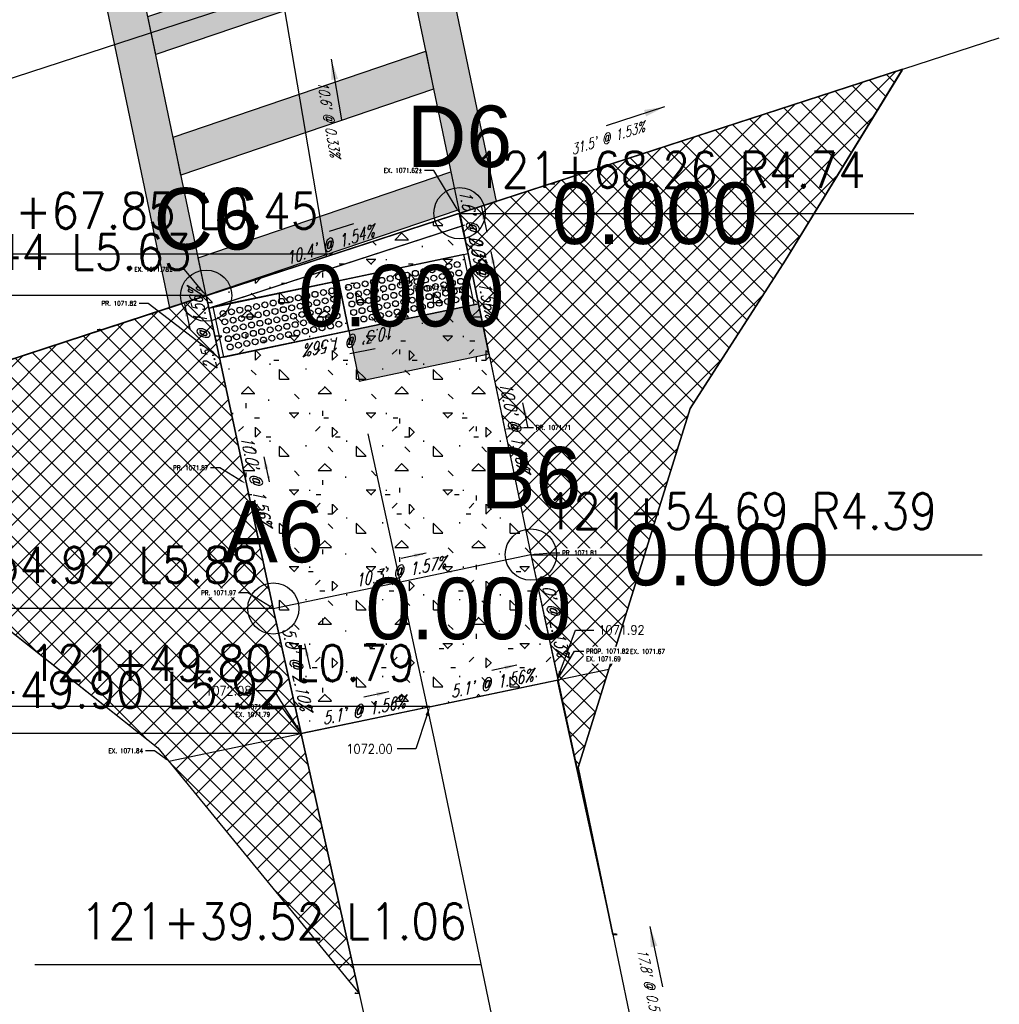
# Model space of a CAD drawing. Extents: x 167754 to 212748, y 396132 to 454338.
# Tile 111 of 150: x 212648 to 212686, y 397794 to 397832. Entities that reach past the tile are written whole.
import ezdxf
from ezdxf import colors
from ezdxf.entities.mleader import LeaderData, LeaderLine
from ezdxf.enums import TextEntityAlignment as Align
from ezdxf.math import Vec2, Vec3

# ---------------------------------------------------------------- set-up
doc = ezdxf.new("R2010")
doc.units = 0
doc.header["$MEASUREMENT"] = 0
doc.layers.get('0').update_dxf_attribs({"linetype": 'CONTINUOUS'})
for name, color, linetype, plot in [('0_3DP_MAT', 181, 'CONTINUOUS', False), ('0_EX. 3DP', 31, 'CONTINUOUS', False), ('0_QUANTITIES_PAVEMENT REMOVED', 130, 'CONTINUOUS', False), ('SC_SCRATCH-4', 4, 'CONTINUOUS', False), ('SC_SCRATCH-5', 5, 'CONTINUOUS', False)]:
    doc.layers.add(name, color=color, linetype=linetype, plot=plot)
for name, color, linetype in [('0_JLD_PR_3DP', 40, 'CONTINUOUS'), ('0_PNTS', 1, 'CONTINUOUS'), ('PM_P_CROSSWALK', 7, 'CONTINUOUS'), ('PM_P_STOP_LINE', 7, 'CONTINUOUS'), ('PNTDESC', 3, 'CONTINUOUS'), ('PNTELEV', 5, 'CONTINUOUS'), ('PNTNO', 7, 'CONTINUOUS'), ('PV_P_CURB', 3, 'CONTINUOUS'), ('PV_P_CURB_RAMP', 3, 'CONTINUOUS'), ('PV_P_CURB_RAMP_DOMES', 7, 'CONTINUOUS'), ('PV_P_CURB_RAMP_HATCH', 3, 'CONTINUOUS'), ('PV_P_GRADE_BREAKS', 3, 'CONTINUOUS'), ('PV_P_SAW_CUT_LINE', 110, 'CONTINUOUS'), ('SC_SCRATCH-6', 6, 'CONTINUOUS')]:
    doc.layers.add(name, color=color, linetype=linetype)
doc.styles.add('PTXT', font='TXT')
doc.styles.add('romans', font='romans.shx', dxfattribs={"width": 0.75, "oblique": 22.5})
doc.styles.get("Standard").update_dxf_attribs({"font": 'romans.shx', "width": 0.9})
doc.dimstyles.new('4P', dxfattribs={"dimscale": 4, "dimtxt": 0.14, "dimasz": 0.14, "dimexe": 0.05, "dimexo": 0.05, "dimgap": 0.05, "dimtad": 1, "dimzin": 0, "dimdsep": 46, "dimtxsty": 'romans', "dimcen": 0, "dimdle": 0.1, "dimclrd": 1, "dimclre": 1, "dimclrt": 7, "dimaunit": 1, "dimadec": 4, "dimazin": 0, "dimtfac": 1, "dimtmove": 0, "dimatfit": 2, "dimfxl": 1, "dimtvp": 1, "dimtolj": 1, "dimtzin": 0, "dimarcsym": 0})

# ---------------------------------------------------------------- blocks, each defined once
blk = doc.blocks.new('DOMES_5FT')
for p, q in [((-0.07, 2.499), (-2.069, 2.443)), ((-2.069, 2.443), (-1.929, -2.555)), ((0.07, -2.499), (-0.07, 2.499)), ((-1.929, -2.555), (0.07, -2.499))]:
    blk.add_line(p, q)
for centre in [(-1.725, 2.12), (-1.392, 2.13), (-1.059, 2.139), (-0.727, 2.148), (-0.717, 1.816), (-0.394, 2.158), (-0.384, 1.825), (-1.716, 1.788), (-1.706, 1.453), (-1.383, 1.797), (-1.374, 1.462), (-1.05, 1.806), (-1.041, 1.471), (-0.708, 1.481), (-0.375, 1.49), (-1.697, 1.12), (-1.364, 1.129), (-1.031, 1.138), (-0.698, 1.148), (-0.366, 1.157), (-1.688, 0.787), (-1.355, 0.796), (-1.022, 0.806), (-0.689, 0.815), (-0.356, 0.824), (-1.678, 0.454), (-1.346, 0.463), (-1.013, 0.473), (-0.68, 0.482), (-0.347, 0.491), (-1.669, 0.121), (-1.336, 0.131), (-1.003, 0.14), (-0.67, 0.149), (-0.338, 0.159), (-1.66, -0.212), (-1.327, -0.202), (-0.994, -0.193), (-0.661, -0.184), (-0.328, -0.174), (-1.65, -0.547), (-1.641, -0.881), (-1.317, -0.537), (-1.308, -0.872), (-0.985, -0.528), (-0.975, -0.863), (-0.652, -0.518), (-0.642, -0.853), (-0.319, -0.509), (-0.309, -0.844), (-1.632, -1.214), (-1.299, -1.205), (-0.966, -1.196), (-0.633, -1.186), (-0.3, -1.177), (-1.622, -1.547), (-1.289, -1.538), (-0.956, -1.528), (-0.624, -1.519), (-0.291, -1.51), (-1.613, -1.88), (-1.28, -1.871), (-0.947, -1.861), (-0.614, -1.852), (-0.281, -1.843), (-1.604, -2.213), (-1.271, -2.204), (-0.938, -2.194), (-0.605, -2.185), (-0.272, -2.175)]:
    blk.add_circle(centre, 0.115)
blk = doc.blocks.new('SPT4')
at = {"color": 0, "linetype": 'Continuous'}
blk.add_circle((0, 0), 0.5, dxfattribs=at)
blk = doc.blocks.new('SRVPNO1')
at = {"layer": 'PNTDESC', "style": 'PTXT'}
blk.add_attdef('DESC2', text='', height=1, dxfattribs=at).set_placement((0, -1.75), align=Align.CENTER)
at = {"layer": 'PNTELEV', "style": 'PTXT'}
blk.add_attdef('ELEV2', (1.5, -0.5), '', height=1, dxfattribs=at)
at = {"layer": 'PNTNO', "style": 'PTXT'}
blk.add_attdef('PT#', text='', height=1, dxfattribs=at).set_placement((0, 0.75), align=Align.CENTER)

msp = doc.modelspace()

# ---------------------------------------------------------------- hatches: boundary and pattern name
at = {"layer": 'PM_P_CROSSWALK', "transparency": 33554495}
h = msp.add_hatch(color=256, dxfattribs=at)
h.dxf.hatch_style = 1
h.paths.add_polyline_path([(212653.165, 397830.671), (212652.856, 397832.153), (212662.719, 397835.504), (212663.029, 397834.024)])
at = {"layer": 'PV_P_CURB_RAMP_HATCH', "transparency": 33554495}
h = msp.add_hatch(dxfattribs=at)
h.set_pattern_fill('CONCRE', color=256, scale=3, pattern_type=2)
h.set_pattern_definition([(0, (0, 0), (3, 3), [0.375, -2.625]), (90, (0, 0), (-3, 3), [0.375, -2.625]), (135, (0.375, 0), (-2.999999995, 2e-16), [0.5303301, -3.7123107]), (0, (0.375, 1.6875), (3, 3), [0.375, -2.625]), (45, (0.5625, 1.5), (0, 2.999999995), [0.2651649, -3.9774756]), (135, (0.5625, 1.5), (-2.999999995, 2e-16), [0.2651649, -3.9774756]), (0, (1.5, 2.4375), (3, 3), [0.5303301, -2.4696699]), (45, (1.5, 2.4375), (0, 2.999999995), [0.375, -3.8676408]), (135, (2.0303, 2.4375), (-2.999999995, 2e-16), [0.375, -3.8676408]), (90, (2.0625, 0.75), (-3, 3), [0.375, -2.625]), (45, (2.0625, 0.75), (0, 2.999999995), [0.2651649, -3.9774756]), (135, (2.25, 0.9375), (-2.999999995, 2e-16), [0.2651649, -3.9774756]), (0, (0.375, 0.75), (3, 3), [0.1875, -2.5125]), (0, (2.625, 1.5), (3, 3), [0.1875, -2.5125]), (90, (1.6875, 1.875), (-3, 3), [0.1875, -2.5125]), (135, (2.0625, 0.1875), (-2.999999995, 2e-16), [0.2651649, -3.9774756]), (135, (0.75, 2.25), (-2.999999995, 2e-16), [0.2651649, -3.9774756]), (45, (1.4062, 0.9844), (0, 2.999999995), [0.2651649, -3.9774756]), (90, (1.0312, 0.375), (-3, 3), [0.046875, -2.953125]), (90, (1.172, 1.6406), (-3, 3), [0.046875, -2.953125]), (90, (2.578, 2.1562), (-3, 3), [0.046875, -2.953125]), (90, (2.625, 0.5625), (-3, 3), [0.046875, -2.953125])])
h.paths.add_polyline_path([(212658.845, 397804.177), (212656.666, 397813.938), (212655.134, 397821.264), (212665.033, 397824.477), (212666.787, 397816.055), (212667.564, 397812.291), (212668.88, 397806.276)])

# ---------------------------------------------------------------- linework, layer by layer
at = {"layer": '0_3DP_MAT'}
msp.add_lwpolyline([(212651.221, 397819.984), (212674.745, 397827.637)], dxfattribs=at)
for points in [[(212656.207, 397844.161, 1071.577), (212658.059, 397833.193, 1071.668), (212659.825, 397822.79, 1071.702)], [(212646.566, 397829.44, 1071.827), (212660.353, 397833.942, 1071.636), (212681.327, 397840.794, 1071.366)]]:
    msp.add_polyline3d(points, dxfattribs=at)
at = {"layer": '0_EX. 3DP'}
for points in [[(212627.37, 397812.18, 1072.383), (212656.121, 397821.587, 1071.762), (212686.09, 397831.322, 1071.28)], [(212682.293, 397830.067, 1071.33), (212677.749, 397822.648, 1071.358), (212674.03, 397816.865, 1071.376), (212669.653, 397802.855, 1071.788), (212673.287, 397785.379, 1071.894), (212679.135, 397757.54, 1072.075)], [(212637.938, 397815.746, 1072.079), (212653.253, 397803.616, 1071.834), (212661.109, 397794.038, 1071.948), (212663.557, 397783.068, 1071.96)], [(212668.076, 397784.543, 1071.985), (212664.072, 397803.813, 1071.918), (212661.455, 397815.868, 1071.862)]]:
    msp.add_polyline3d(points, dxfattribs=at)
at = {"layer": 'PM_P_CROSSWALK'}
msp.add_lwpolyline([(212653.165, 397830.671), (212652.856, 397832.153), (212662.719, 397835.504), (212663.029, 397834.024), (212653.165, 397830.671)], dxfattribs=at)
at = {"layer": 'PV_P_GRADE_BREAKS', "color": 3}
msp.add_lwpolyline([(212657.756, 397809.058), (212667.81, 397811.161)], dxfattribs=at)

# ---------------------------------------------------------------- texts
at = {"layer": '0_3DP_MAT', "style": 'romans', "oblique": 22.5, "width": 0.75}
for s, height, rotation, p in [("10.6' @ 0.33%", 0.4, 279.632, (212659.731, 397828.125)), ("31.5' @ 1.53%", 0.4, 17.9956, (212670.858, 397827.215)), ("10.4' @ 1.54%", 0.48, 18.0078, (212660.025, 397823.022)), ("10.3' @ 1.57%", 0.48, 11.8133, (212662.75, 397810.266)), ("5.1' @ 1.56%", 0.48, 11.8133, (212666.316, 397805.903)), ("5.1' @ 1.56%", 0.48, 11.8133, (212661.321, 397804.859))]:
    msp.add_text(s, height=height, rotation=rotation, dxfattribs=at).set_placement(p, align=Align.CENTER)
at = {"layer": '0_3DP_MAT', "color": 211, "style": 'romans', "oblique": 22.5, "width": 0.75}
msp.add_text("10.3' @ 1.56%", height=0.48, rotation=191.8133, dxfattribs=at).set_placement((212660.736, 397819.734), align=Align.CENTER)
at = {"layer": '0_EX. 3DP', "style": 'romans', "oblique": 22.5, "width": 0.75}
msp.add_text("17.8' @ 0.59%", height=0.4, rotation=281.7468, dxfattribs=at).set_placement((212672.253, 397794.28), align=Align.CENTER)
at = {"layer": 'SC_SCRATCH-6', "width": 0.9}
for s, height, p in [('121+68.26 R4.74', 1.4, (212665.593, 397826.174)), ('121+68.55 R8.45', 0.014, (212668.57, 397825.646)), ('121+54.69 R4.39', 1.4, (212668.379, 397812.855)), ('121+39.57 R4.21', 0.014, (212671.013, 397796.361, 1061.24))]:
    msp.add_text(s, height=height, dxfattribs=at).set_placement(p, align=Align.MIDDLE_LEFT)
for s, height, p in [('121+67.85 L0.45', 1.4, (212659.511, 397824.577)), ('121+54.92 L5.88', 1.4, (212657.187, 397810.763)), ('121+49.80 L0.79', 1.4, (212663.294, 397806.932)), ('121+39.52 L1.06', 1.4, (212665.304, 397796.853)), ('121+39.48 L5.95', 0.014, (212661.103, 397794.055))]:
    msp.add_text(s, height=height, dxfattribs=at).set_placement(p, align=Align.MIDDLE_RIGHT)

# ---------------------------------------------------------------- leaders
at = {"layer": '0_3DP_MAT'}
for points, override in [([(212660.016, 397830.488), (212660.417, 397828.122)], {"dimscale": 20, "dimtxt": 0.12, "dimasz": 0.04, "dimdec": 2}), ([(212673.025, 397828.63), (212670.743, 397827.889)], {"dimscale": 20, "dimtxt": 0.12, "dimasz": 0.04, "dimdec": 2}), ([(212660.885, 397824.071), (212659.934, 397823.762)], {"dimscale": 20, "dimtxt": 0.12, "dimasz": 0.024, "dimdec": 2}), ([(212657.389, 397814.972), (212657.6, 397813.994)], {"dimscale": 20, "dimtxt": 0.12, "dimasz": 0.024, "dimdec": 2}), ([(212663.719, 397811.216), (212662.74, 397811.011)], {"dimscale": 20, "dimtxt": 0.12, "dimasz": 0.024, "dimdec": 2}), ([(212669.024, 397809.768), (212669.236, 397808.791)], {"dimscale": 20, "dimtxt": 0.12, "dimasz": 0.024, "dimdec": 2}), ([(212658.978, 397807.673), (212659.196, 397806.697)], {"dimscale": 20, "dimtxt": 0.12, "dimasz": 0.024, "dimdec": 2}), ([(212667.26, 397806.848), (212666.281, 397806.643)], {"dimscale": 20, "dimtxt": 0.12, "dimasz": 0.024, "dimdec": 2}), ([(212662.265, 397805.803), (212661.286, 397805.599)], {"dimscale": 20, "dimtxt": 0.12, "dimasz": 0.024, "dimdec": 2})]:
    msp.add_leader(points, dimstyle='4P', override=override, dxfattribs=at)
at = {"layer": '0_3DP_MAT', "color": 211}
for points in [[(212665.875, 397824.718), (212666.086, 397823.74)], [(212666.247, 397822.992), (212666.451, 397822.013)], [(212661.725, 397819.194), (212660.746, 397818.989)]]:
    msp.add_leader(points, dimstyle='4P', override={"dimscale": 20, "dimtxt": 0.12, "dimasz": 0.024, "dimdec": 2}, dxfattribs=at)
at = {"layer": '0_EX. 3DP'}
msp.add_leader([(212672.451, 397796.651), (212672.939, 397794.301)], dimstyle='4P', override={"dimscale": 1, "dimtxt": 0.12, "dimasz": 0.8, "dimdec": 2}, dxfattribs=at)
at = {"layer": 'SC_SCRATCH-5'}
ml = msp.add_multileader_mtext('Standard', dxfattribs=at)
ml.set_content('1072.00', color=256)
ml.set_leader_properties()
ml.build(insert=Vec2(0, 0))
ml.multileader.update_dxf_attribs({"dogleg_length": 0.36, "arrow_head_size": 0.36, "scale": 2})
ctx = ml.context
ctx.base_point, ctx.scale, ctx.char_height, ctx.arrow_head_size, ctx.landing_gap_size, ctx.plane_origin = Vec3(212660.368, 397803.58, -1084.704), 2, 0.36, 0.36, 0.18, Vec3(212664.559, 397806.765, -1084.704)
ctx.text_align_type = 2
notes = []
notes.append((ctx, [(1, (1, 1, 0), (212663.315, 397803.58, -1084.704), (-1, 0), 0.72, [(0, [(212663.863, 397805.227, -1084.704)], 0, [])])]))
ctx.mtext.insert, ctx.mtext.alignment, ctx.mtext.flow_direction = Vec3(212662.415, 397803.76, -1084.704), 3, 5
at = {"layer": 'SC_SCRATCH-6', "has_arrowhead": 0}
for points in [[(212668.565, 397825.629), (212668.565, 397825.629), (212668.741, 397825.629)], [(212660.079, 397822.872), (212660.071, 397822.877), (212642.651, 397822.877)], [(212671.007, 397796.344, 1061.24), (212671.007, 397796.344, 1061.24), (212671.18, 397796.344, 1061.24)], [(212665.873, 397795.148), (212665.864, 397795.153), (212648.444, 397795.153)], [(212661.109, 397794.038), (212661.109, 397794.038), (212660.935, 397794.038)]]:
    msp.add_leader(points, dimstyle='4P', override={"dimscale": 20, "dimasz": 0.1}, dxfattribs=at)
for ctx, leaders in notes:
    for number, flags, end, landing, length, lines in leaders:
        leader = LeaderData()
        leader.index, (leader.has_last_leader_line, leader.has_dogleg_vector, leader.attachment_direction) = number, flags
        leader.last_leader_point, leader.dogleg_vector, leader.dogleg_length = Vec3(end), Vec3(landing), length
        for number, points, colour, breaks in lines:
            line = LeaderLine()
            line.index, line.vertices, line.color, line.breaks = number, Vec3.list(points), colors.encode_raw_color(colour), breaks
            leader.lines.append(line)
        ctx.leaders.append(leader)

# ---------------------------------------------------------------- next in the draw order: leaders
at = {"layer": '0_3DP_MAT'}
ml = msp.add_multileader_mtext('Standard', dxfattribs=at)
ml.set_content('EX. 1071.62±', color=256)
ml.set_leader_properties()
ml.build(insert=Vec2(0, 0))
ml.multileader.update_dxf_attribs({"text_left_attachment_type": 4, "text_right_attachment_type": 3, "dogleg_length": 0.36, "arrow_head_size": 0.18})
ctx = ml.context
ctx.base_point, ctx.char_height, ctx.arrow_head_size, ctx.landing_gap_size, ctx.plane_origin = Vec3(212661.801, 397826.061), 0.18, 0.18, 0.09, Vec3(212664.72, 397822.589)
ctx.left_attachment, ctx.right_attachment, ctx.text_align_type = 4, 3, 2
notes = []
notes.append((ctx, [(1, (1, 1, 0), (212664.022, 397826.151), (-1, 0), 0.36, [(0, [(212665.025, 397824.479)], 0, [])])]))
ctx.mtext.insert, ctx.mtext.alignment, ctx.mtext.flow_direction = Vec3(212663.572, 397826.241), 3, 5
ctx.mtext.has_bg_fill, ctx.mtext.bg_color, ctx.mtext.bg_scale_factor, ctx.mtext.bg_transparency, ctx.mtext.use_window_bg_color = 1, -1027028792, 1.5, 0, 1
ml = msp.add_multileader_mtext('Standard', dxfattribs=at)
ml.set_content('EX. 1071.78±', color=256)
ml.set_leader_properties()
ml.build(insert=Vec2(0, 0))
ml.multileader.update_dxf_attribs({"dogleg_length": 0.36, "arrow_head_size": 0.18})
ctx = ml.context
ctx.base_point, ctx.char_height, ctx.arrow_head_size, ctx.landing_gap_size, ctx.plane_origin = Vec3(212652.065, 397822.29), 0.18, 0.18, 0.09, Vec3(212654.845, 397819.412)
ctx.text_align_type = 2
notes.append((ctx, [(1, (1, 1, 0), (212654.287, 397822.29), (-1, 0), 0.36, [(0, [(212655.134, 397821.264)], 0, [])])]))
ctx.mtext.insert, ctx.mtext.alignment, ctx.mtext.flow_direction = Vec3(212653.837, 397822.38), 3, 5
ctx.mtext.has_bg_fill, ctx.mtext.bg_color, ctx.mtext.bg_scale_factor, ctx.mtext.bg_transparency, ctx.mtext.use_window_bg_color = 1, -1027028792, 1.5, 0, 1
ml = msp.add_multileader_mtext('Standard', dxfattribs=at)
ml.set_content('PR. 1071.66', color=256)
ml.set_leader_properties()
ml.build(insert=Vec2(0, 0))
ml.multileader.update_dxf_attribs({"dogleg_length": 0.36, "arrow_head_size": 0.18})
ctx = ml.context
ctx.base_point, ctx.char_height, ctx.arrow_head_size, ctx.landing_gap_size, ctx.plane_origin = Vec3(212662.982, 397821.557), 0.18, 0.18, 0.09, Vec3(212665.592, 397818.678)
ctx.text_align_type = 2
notes.append((ctx, [(1, (1, 1, 0), (212665.034, 397821.557), (-1, 0), 0.36, [(0, [(212665.763, 397820.949)], 0, [])])]))
ctx.mtext.insert, ctx.mtext.alignment, ctx.mtext.flow_direction = Vec3(212664.584, 397821.647), 3, 5
ctx.mtext.has_bg_fill, ctx.mtext.bg_color, ctx.mtext.bg_scale_factor, ctx.mtext.bg_transparency, ctx.mtext.use_window_bg_color = 1, -1027028792, 1.5, 0, 1
ml = msp.add_multileader_mtext('Standard', dxfattribs=at)
ml.set_content('PR. 1071.82', color=256)
ml.set_leader_properties()
ml.build(insert=Vec2(0, 0))
ml.multileader.update_dxf_attribs({"dogleg_length": 0.36, "arrow_head_size": 0.18})
ctx = ml.context
ctx.base_point, ctx.char_height, ctx.arrow_head_size, ctx.landing_gap_size, ctx.plane_origin = Vec3(212650.822, 397820.963), 0.18, 0.18, 0.09, Vec3(212655.725, 397815.468)
ctx.text_align_type = 2
notes.append((ctx, [(1, (1, 1, 0), (212652.874, 397820.963), (-1, 0), 0.36, [(0, [(212655.642, 397818.832)], 0, [])])]))
ctx.mtext.insert, ctx.mtext.alignment, ctx.mtext.flow_direction = Vec3(212652.424, 397821.053), 3, 5
ctx.mtext.has_bg_fill, ctx.mtext.bg_color, ctx.mtext.bg_scale_factor, ctx.mtext.bg_transparency, ctx.mtext.use_window_bg_color = 1, -1027028792, 1.5, 0, 1
ml = msp.add_multileader_mtext('Standard', dxfattribs=at)
ml.set_content('EX. 1071.67', color=256)
ml.set_leader_properties()
ml.build(insert=Vec2(0, 0))
ml.multileader.update_dxf_attribs({"dogleg_length": 0.36, "arrow_head_size": 0.18})
ctx = ml.context
ctx.base_point, ctx.char_height, ctx.arrow_head_size, ctx.landing_gap_size, ctx.plane_origin = Vec3(212671.594, 397807.383, 0.016), 0.18, 0.18, 0.09, Vec3(212670.458, 397805.969, 0.016)
notes.append((ctx, [(0, (1, 1, 0), (212671.234, 397807.383, 0.016), (1, 0), 0.36, [(0, [(212670.851, 397806.688, 0.016)], 0, [])])]))
ctx.mtext.insert, ctx.mtext.width, ctx.mtext.flow_direction = Vec3(212671.684, 397807.473, 0.016), 1.512, 5
ctx.mtext.has_bg_fill, ctx.mtext.bg_color, ctx.mtext.bg_scale_factor, ctx.mtext.bg_transparency, ctx.mtext.use_window_bg_color = 1, -1027028792, 1.5, 0, 1
for ctx, leaders in notes:
    for number, flags, end, landing, length, lines in leaders:
        leader = LeaderData()
        leader.index, (leader.has_last_leader_line, leader.has_dogleg_vector, leader.attachment_direction) = number, flags
        leader.last_leader_point, leader.dogleg_vector, leader.dogleg_length = Vec3(end), Vec3(landing), length
        for number, points, colour, breaks in lines:
            line = LeaderLine()
            line.index, line.vertices, line.color, line.breaks = number, Vec3.list(points), colors.encode_raw_color(colour), breaks
            leader.lines.append(line)
        ctx.leaders.append(leader)

# ---------------------------------------------------------------- next in the draw order: hatches: boundary and pattern name
at = {"layer": 'PM_P_CROSSWALK', "transparency": 33554495}
h = msp.add_hatch(color=256, dxfattribs=at)
h.dxf.hatch_style = 1
h.paths.add_polyline_path([(212666.461, 397824.942), (212662.067, 397845.948), (212660.627, 397845.509), (212665.025, 397824.479)])
h = msp.add_hatch(color=256, dxfattribs=at)
h.dxf.hatch_style = 1
h.paths.add_polyline_path([(212650.696, 397842.482), (212649.255, 397842.043), (212653.7, 397820.79), (212655.134, 397821.264)])
h = msp.add_hatch(color=256, dxfattribs=at)
h.dxf.hatch_style = 1
h.paths.add_polyline_path([(212654.15, 397825.965), (212653.841, 397827.447), (212663.703, 397830.798), (212664.013, 397829.317)])
h = msp.add_hatch(color=256, dxfattribs=at)
h.dxf.hatch_style = 1
h.paths.add_polyline_path([(212655.134, 397821.264), (212654.825, 397822.74), (212664.688, 397826.091), (212664.997, 397824.611)])
at = {"layer": 'PM_P_STOP_LINE', "transparency": 33554495}
h = msp.add_hatch(color=256, dxfattribs=at)
h.dxf.hatch_style = 1
h.paths.add_polyline_path([(212661.112, 397817.933), (212666.173, 397818.991), (212665.763, 397820.949), (212660.703, 397819.891)])

# ---------------------------------------------------------------- next in the draw order: linework, layer by layer
at = {"layer": '0_3DP_MAT', "color": 211}
msp.add_lwpolyline([(212655.237, 397820.772), (212665.354, 397822.907)], dxfattribs=at)
at = {"layer": '0_3DP_MAT', "color": 211, "elevation": 0.051}
msp.add_lwpolyline([(212655.642, 397818.832), (212665.763, 397820.949)], dxfattribs=at)
at = {"layer": '0_3DP_MAT'}
msp.add_polyline3d([(212655.134, 397821.264, 1071.78), (212665.015, 397824.476, 1071.62)], dxfattribs=at)
at = {"layer": '0_3DP_MAT', "color": 211}
for points in [[(212665.763, 397820.949, 1071.657), (212665.354, 397822.907, 1071.626), (212665.015, 397824.476, 1071.62)], [(212655.134, 397821.264, 1071.78), (212655.642, 397818.832, 1071.819)], [(212655.642, 397818.832, 1071.819), (212665.763, 397820.949, 1071.657)]]:
    msp.add_polyline3d(points, dxfattribs=at)
at = {"layer": '0_PNTS'}
for p in [(212665.025, 397824.479), (212655.134, 397821.264)]:
    msp.add_point(p, dxfattribs=at)
at = {"layer": 'PM_P_CROSSWALK'}
for points in [[(212666.461, 397824.942), (212662.067, 397845.948), (212660.627, 397845.509), (212665.025, 397824.479)], [(212650.696, 397842.482), (212649.255, 397842.043), (212653.7, 397820.79), (212655.134, 397821.264)]]:
    msp.add_lwpolyline(points, close=True, dxfattribs=at)
for points in [[(212654.15, 397825.965), (212653.841, 397827.447), (212663.703, 397830.798), (212664.013, 397829.317), (212654.15, 397825.965)], [(212655.134, 397821.264), (212654.825, 397822.74), (212664.688, 397826.091), (212664.997, 397824.611), (212655.134, 397821.264)]]:
    msp.add_lwpolyline(points, dxfattribs=at)
at = {"layer": 'PM_P_STOP_LINE', "elevation": 0.051}
msp.add_lwpolyline([(212661.112, 397817.933), (212666.173, 397818.991), (212665.763, 397820.949), (212660.703, 397819.891)], close=True, dxfattribs=at)
at = {"layer": 'PV_P_CURB'}
msp.add_lwpolyline([(212655.237, 397820.772), (212665.128, 397823.987)], dxfattribs=at)
at = {"layer": 'PV_P_CURB_RAMP'}
for points in [[(212665.025, 397824.479), (212667.81, 397811.161), (212670.011, 397800.996)], [(212654.962, 397821.2), (212664.747, 397824.389)], [(212655.134, 397821.264), (212657.756, 397809.058), (212661.109, 397794.038)]]:
    msp.add_lwpolyline(points, dxfattribs=at)
at = {"layer": 'SC_SCRATCH-4', "elevation": 0.051}
for points in [[(212655.134, 397821.264), (212665.015, 397824.476)], [(212665.763, 397820.949), (212655.642, 397818.832)]]:
    msp.add_lwpolyline(points, dxfattribs=at)
at = {"layer": 'SC_SCRATCH-6'}
for points in [[(212655.195, 397821.284), (212665.08, 397824.497)], [(212655.349, 397820.808), (212665.235, 397824.022)]]:
    msp.add_lwpolyline(points, dxfattribs=at)

# ---------------------------------------------------------------- next in the draw order: block references
at = {"layer": '0_PNTS', "xscale": 2.4, "yscale": 2.4, "zscale": 2.4}
for p, values in [((212665.025, 397824.479), {'PT#': 'D6', 'ELEV2': '0.000'}), ((212655.134, 397821.264), {'PT#': 'C6', 'ELEV2': '0.000'})]:
    msp.add_blockref('SRVPNO1', p, dxfattribs=at).add_auto_attribs(values)
at = {"layer": '0_PNTS', "xscale": 2, "yscale": 2, "zscale": 2}
for p in [(212665.025, 397824.479), (212655.134, 397821.264)]:
    msp.add_blockref('SPT4', p, dxfattribs=at)
at = {"layer": 'PV_P_CURB_RAMP_DOMES', "rotation": 280.204709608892}
for p in [(212663.15, 397820.402, 0.051), (212658.256, 397819.379, 0.051)]:
    msp.add_blockref('DOMES_5FT', p, dxfattribs=at)

# ---------------------------------------------------------------- next in the draw order: texts
at = {"layer": '0_3DP_MAT', "color": 211, "style": 'romans', "oblique": 22.5, "width": 0.75}
for s, rotation, p in [("1.6' @ 0.39%", 282.1702, (212665.341, 397823.725)), ("2.0' @ 1.56%", 281.8133, (212665.715, 397821.961)), ("2.5' @ 1.56%", 101.8133, (212655.231, 397820.015))]:
    msp.add_text(s, height=0.48, rotation=rotation, dxfattribs=at).set_placement(p, align=Align.CENTER)
at = {"layer": 'SC_SCRATCH-6', "width": 0.9}
for s, height, p in [('121+67.44 L5.63', 1.4, (212654.565, 397822.969)), ('121+67.44 L5.63', 1.4, (212654.565, 397822.969)), ('121+67.09 L9.90', 0.014, (212651.056, 397819.949))]:
    msp.add_text(s, height=height, dxfattribs=at).set_placement(p, align=Align.MIDDLE_RIGHT)

# ---------------------------------------------------------------- next in the draw order: leaders
at = {"layer": '0_3DP_MAT', "color": 211}
msp.add_leader([(212654.29, 397820.942), (212654.495, 397819.963)], dimstyle='4P', override={"dimscale": 20, "dimtxt": 0.12, "dimasz": 0.024, "dimdec": 2}, dxfattribs=at)
at = {"layer": 'SC_SCRATCH-6', "has_arrowhead": 0}
for points in [[(212665.025, 397824.479), (212665.033, 397824.474), (212682.753, 397824.474)], [(212655.134, 397821.264), (212655.125, 397821.269), (212637.705, 397821.269)], [(212655.134, 397821.264), (212655.125, 397821.269), (212637.705, 397821.269)], [(212651.062, 397819.932), (212651.061, 397819.932), (212650.887, 397819.932)]]:
    msp.add_leader(points, dimstyle='4P', override={"dimscale": 20, "dimasz": 0.1}, dxfattribs=at)

# ---------------------------------------------------------------- next in the draw order: leaders
at = {"layer": '0_3DP_MAT'}
ml = msp.add_multileader_mtext('Standard', dxfattribs=at)
ml.set_content('PR. 1071.71', color=256)
ml.set_leader_properties()
ml.build(insert=Vec2(0, 0))
ml.multileader.update_dxf_attribs({"dogleg_length": 0.36, "arrow_head_size": 0.18})
ctx = ml.context
ctx.base_point, ctx.char_height, ctx.arrow_head_size, ctx.landing_gap_size, ctx.plane_origin = Vec3(212667.912, 397816.12, -1071.802), 0.18, 0.18, 0.09, Vec3(212666.453, 397815.099, -1071.802)
notes = []
notes.append((ctx, [(0, (1, 1, 0), (212667.552, 397816.12, -1071.802), (1, 0), 0.36, [(0, [(212666.787, 397816.055, -1071.802)], 0, [])])]))
ctx.mtext.insert, ctx.mtext.width, ctx.mtext.flow_direction = Vec3(212668.002, 397816.21, -1071.802), 1.512, 5
ctx.mtext.has_bg_fill, ctx.mtext.bg_color, ctx.mtext.bg_scale_factor, ctx.mtext.bg_transparency, ctx.mtext.use_window_bg_color = 1, -1027028792, 1.5, 0, 1
ml = msp.add_multileader_mtext('Standard', dxfattribs=at)
ml.set_content('PR. 1071.87', color=256)
ml.set_leader_properties()
ml.build(insert=Vec2(0, 0))
ml.multileader.update_dxf_attribs({"dogleg_length": 0.36, "arrow_head_size": 0.18})
ctx = ml.context
ctx.base_point, ctx.char_height, ctx.arrow_head_size, ctx.landing_gap_size, ctx.plane_origin = Vec3(212653.616, 397814.548, 0.026), 0.18, 0.18, 0.09, Vec3(212656.289, 397813.044, 0.026)
ctx.text_align_type = 2
notes.append((ctx, [(1, (1, 1, 0), (212655.668, 397814.548, 0.026), (-1, 0), 0.36, [(0, [(212656.666, 397813.938, 0.026)], 0, [])])]))
ctx.mtext.insert, ctx.mtext.alignment, ctx.mtext.flow_direction = Vec3(212655.218, 397814.638, 0.026), 3, 5
ctx.mtext.has_bg_fill, ctx.mtext.bg_color, ctx.mtext.bg_scale_factor, ctx.mtext.bg_transparency, ctx.mtext.use_window_bg_color = 1, -1027028792, 1.5, 0, 1
ml = msp.add_multileader_mtext('Standard', dxfattribs=at)
ml.set_content('PR. 1071.92\\PEX. 1071.79', color=256)
ml.set_leader_properties()
ml.build(insert=Vec2(0, 0))
ml.multileader.update_dxf_attribs({"dogleg_length": 0.36, "arrow_head_size": 0.18})
ctx = ml.context
ctx.base_point, ctx.char_height, ctx.arrow_head_size, ctx.landing_gap_size, ctx.plane_origin = Vec3(212656.032, 397805.221), 0.18, 0.18, 0.09, Vec3(212658.642, 397802.342)
ctx.text_align_type = 2
notes.append((ctx, [(1, (1, 1, 0), (212658.084, 397805.221), (-1, 0), 0.36, [(0, [(212658.845, 397804.177)], 0, [])])]))
ctx.mtext.insert, ctx.mtext.alignment, ctx.mtext.flow_direction = Vec3(212657.634, 397805.311), 3, 5
ctx.mtext.has_bg_fill, ctx.mtext.bg_color, ctx.mtext.bg_scale_factor, ctx.mtext.bg_transparency, ctx.mtext.use_window_bg_color = 1, -1027028792, 1.5, 0, 1
for ctx, leaders in notes:
    for number, flags, end, landing, length, lines in leaders:
        leader = LeaderData()
        leader.index, (leader.has_last_leader_line, leader.has_dogleg_vector, leader.attachment_direction) = number, flags
        leader.last_leader_point, leader.dogleg_vector, leader.dogleg_length = Vec3(end), Vec3(landing), length
        for number, points, colour, breaks in lines:
            line = LeaderLine()
            line.index, line.vertices, line.color, line.breaks = number, Vec3.list(points), colors.encode_raw_color(colour), breaks
            leader.lines.append(line)
        ctx.leaders.append(leader)

# ---------------------------------------------------------------- next in the draw order: hatches: boundary and pattern name
at = {"layer": 'PV_P_SAW_CUT_LINE', "transparency": 33554495}
h = msp.add_hatch(dxfattribs=at)
h.set_pattern_fill('ANSI37', color=256, scale=5)
h.paths.add_polyline_path([(212671.007, 397796.344), (212669.653, 397802.855), (212674.03, 397816.865), (212677.749, 397822.648), (212682.31, 397830.094), (212665.033, 397824.477), (212665.763, 397820.949), (212667.81, 397811.161), (212671.007, 397796.344)])
h = msp.add_hatch(dxfattribs=at)
h.set_pattern_fill('ANSI37', color=256, scale=5)
h.paths.add_polyline_path([(212655.134, 397821.264), (212641.745, 397816.883), (212638.035, 397815.669), (212645.595, 397809.681), (212653.253, 397803.616), (212661.109, 397794.038), (212657.756, 397809.058)])

# ---------------------------------------------------------------- next in the draw order: linework, layer by layer
at = {"layer": '0_JLD_PR_3DP'}
msp.add_polyline3d([(212663.863, 397805.227, 1072), (212658.845, 397804.177, 1072.08)], dxfattribs=at)
at = {"layer": '0_QUANTITIES_PAVEMENT REMOVED'}
msp.add_lwpolyline([(212661.109, 397794.038), (212658.845, 397804.177), (212668.834, 397806.267), (212671.007, 397796.344), (212669.653, 397802.855), (212674.03, 397816.865), (212677.749, 397822.648), (212682.31, 397830.094), (212668.565, 397825.629), (212664.747, 397824.389), (212654.884, 397821.179), (212651.062, 397819.932), (212638.035, 397815.669), (212653.253, 397803.616), (212661.109, 397794.038)], dxfattribs=at)
at = {"layer": 'PV_P_CURB_RAMP', "color": 3}
msp.add_lwpolyline([(212658.779, 397804.164), (212668.834, 397806.267)], dxfattribs=at)
at = {"layer": 'PV_P_SAW_CUT_LINE'}
msp.add_lwpolyline([(212671.007, 397796.344), (212669.653, 397802.855), (212674.03, 397816.865), (212677.749, 397822.648), (212682.31, 397830.094), (212665.033, 397824.477), (212665.763, 397820.949), (212667.81, 397811.161), (212671.007, 397796.344)], close=True, dxfattribs=at)
at = {"layer": 'PV_P_SAW_CUT_LINE', "elevation": 1061.24}
msp.add_lwpolyline([(212655.134, 397821.264), (212641.745, 397816.883), (212638.035, 397815.669), (212645.595, 397809.681), (212653.253, 397803.616), (212661.109, 397794.038), (212657.756, 397809.058), (212655.134, 397821.264)], dxfattribs=at)

# ---------------------------------------------------------------- next in the draw order: texts
at = {"layer": '0_3DP_MAT', "style": 'romans', "oblique": 22.5, "width": 0.75}
for s, rotation, p in [("10.0' @ 1.56%", 281.8133, (212666.943, 397816.088)), ("10.0' @ 1.56%", 282.1998, (212656.855, 397813.979)), ("5.0' @ 2.10%", 282.5861, (212658.456, 397806.652))]:
    msp.add_text(s, height=0.48, rotation=rotation, dxfattribs=at).set_placement(p, align=Align.CENTER)
at = {"layer": 'SC_SCRATCH-6', "width": 0.9}
msp.add_text('121+49.90 L5.92', height=1.4, dxfattribs=at).set_placement((212658.277, 397805.883), align=Align.MIDDLE_RIGHT)

# ---------------------------------------------------------------- next in the draw order: leaders
at = {"layer": '0_3DP_MAT'}
msp.add_leader([(212667.484, 397817.077), (212667.689, 397816.098)], dimstyle='4P', override={"dimscale": 20, "dimtxt": 0.12, "dimasz": 0.024, "dimdec": 2}, dxfattribs=at)
at = {"layer": 'SC_SCRATCH-5'}
ml = msp.add_multileader_mtext('Standard', dxfattribs=at)
ml.set_content('1072.08', color=256)
ml.set_leader_properties()
ml.build(insert=Vec2(0, 0))
ml.multileader.update_dxf_attribs({"dogleg_length": 0.36, "arrow_head_size": 0.36, "scale": 2})
ctx = ml.context
ctx.base_point, ctx.scale, ctx.char_height, ctx.arrow_head_size, ctx.landing_gap_size, ctx.plane_origin = Vec3(212654.856, 397805.847, -1084.784), 2, 0.36, 0.36, 0.18, Vec3(212659.541, 397805.715, -1084.784)
ctx.text_align_type = 2
notes = []
notes.append((ctx, [(1, (1, 1, 0), (212657.803, 397805.847, -1084.784), (-1, 0), 0.72, [(0, [(212658.845, 397804.177, -1084.784)], 0, [])])]))
ctx.mtext.insert, ctx.mtext.alignment, ctx.mtext.flow_direction = Vec3(212656.903, 397806.027, -1084.784), 3, 5
at = {"layer": 'SC_SCRATCH-6', "has_arrowhead": 0}
for points in [[(212663.863, 397805.227), (212663.854, 397805.232), (212646.494, 397805.232)], [(212658.845, 397804.177), (212658.837, 397804.183), (212641.417, 397804.183)]]:
    msp.add_leader(points, dimstyle='4P', override={"dimscale": 20, "dimasz": 0.1}, dxfattribs=at)
for ctx, leaders in notes:
    for number, flags, end, landing, length, lines in leaders:
        leader = LeaderData()
        leader.index, (leader.has_last_leader_line, leader.has_dogleg_vector, leader.attachment_direction) = number, flags
        leader.last_leader_point, leader.dogleg_vector, leader.dogleg_length = Vec3(end), Vec3(landing), length
        for number, points, colour, breaks in lines:
            line = LeaderLine()
            line.index, line.vertices, line.color, line.breaks = number, Vec3.list(points), colors.encode_raw_color(colour), breaks
            leader.lines.append(line)
        ctx.leaders.append(leader)

# ---------------------------------------------------------------- next in the draw order: leaders
at = {"layer": '0_3DP_MAT'}
ml = msp.add_multileader_mtext('Standard', dxfattribs=at)
ml.set_content('PR. 1071.81', color=256)
ml.set_leader_properties()
ml.build(insert=Vec2(0, 0))
ml.multileader.update_dxf_attribs({"dogleg_length": 0.36, "arrow_head_size": 0.18})
ctx = ml.context
ctx.base_point, ctx.char_height, ctx.arrow_head_size, ctx.landing_gap_size, ctx.plane_origin = Vec3(212668.935, 397811.226, -1071.748), 0.18, 0.18, 0.09, Vec3(212667.477, 397810.205, -1071.748)
notes = []
notes.append((ctx, [(0, (1, 1, 0), (212668.575, 397811.226, -1071.748), (1, 0), 0.36, [(0, [(212667.81, 397811.161, -1071.748)], 0, [])])]))
ctx.mtext.insert, ctx.mtext.width, ctx.mtext.flow_direction = Vec3(212669.025, 397811.316, -1071.748), 1.512, 5
ctx.mtext.has_bg_fill, ctx.mtext.bg_color, ctx.mtext.bg_scale_factor, ctx.mtext.bg_transparency, ctx.mtext.use_window_bg_color = 1, -1027028792, 1.5, 0, 1
ml = msp.add_multileader_mtext('Standard', dxfattribs=at)
ml.set_content('PR. 1071.97', color=256)
ml.set_leader_properties()
ml.build(insert=Vec2(0, 0))
ml.multileader.update_dxf_attribs({"dogleg_length": 0.36, "arrow_head_size": 0.18})
ctx = ml.context
ctx.base_point, ctx.char_height, ctx.arrow_head_size, ctx.landing_gap_size, ctx.plane_origin = Vec3(212654.705, 397809.668, 0.08), 0.18, 0.18, 0.09, Vec3(212657.379, 397808.163, 0.08)
ctx.text_align_type = 2
notes.append((ctx, [(1, (1, 1, 0), (212656.757, 397809.668, 0.08), (-1, 0), 0.36, [(0, [(212657.756, 397809.058, 0.08)], 0, [])])]))
ctx.mtext.insert, ctx.mtext.alignment, ctx.mtext.flow_direction = Vec3(212656.307, 397809.758, 0.08), 3, 5
ctx.mtext.has_bg_fill, ctx.mtext.bg_color, ctx.mtext.bg_scale_factor, ctx.mtext.bg_transparency, ctx.mtext.use_window_bg_color = 1, -1027028792, 1.5, 0, 1
ml = msp.add_multileader_mtext('Standard', dxfattribs=at)
ml.set_content('PROP. 1071.82\\PEX. 1071.69', color=256)
ml.set_leader_properties()
ml.build(insert=Vec2(0, 0))
ml.multileader.update_dxf_attribs({"dogleg_length": 0.36, "arrow_head_size": 0.18})
ctx = ml.context
ctx.base_point, ctx.char_height, ctx.arrow_head_size, ctx.landing_gap_size, ctx.plane_origin = Vec3(212669.871, 397807.39, 0.016), 0.18, 0.18, 0.09, Vec3(212668.6, 397805.172, 0.016)
notes.append((ctx, [(0, (1, 1, 0), (212669.511, 397807.39, 0.016), (1, 0), 0.36, [(0, [(212668.834, 397806.267, 0.016)], 0, [])])]))
ctx.mtext.insert, ctx.mtext.width, ctx.mtext.flow_direction = Vec3(212669.961, 397807.48, 0.016), 2.00825, 5
ctx.mtext.has_bg_fill, ctx.mtext.bg_color, ctx.mtext.bg_scale_factor, ctx.mtext.bg_transparency, ctx.mtext.use_window_bg_color = 1, -1027028792, 1.5, 0, 1
ml = msp.add_multileader_mtext('Standard', dxfattribs=at)
ml.set_content('EX. 1071.84', color=256)
ml.set_leader_properties()
ml.build(insert=Vec2(0, 0))
ml.multileader.update_dxf_attribs({"dogleg_length": 0.36, "arrow_head_size": 0.18})
ctx = ml.context
ctx.base_point, ctx.char_height, ctx.arrow_head_size, ctx.landing_gap_size, ctx.plane_origin = Vec3(212651.086, 397803.509, 0.016), 0.18, 0.18, 0.09, Vec3(212653.286, 397802.377, 0.016)
ctx.text_align_type = 2
notes.append((ctx, [(1, (1, 1, 0), (212653.123, 397803.509, 0.016), (-1, 0), 0.36, [(0, [(212653.679, 397803.097, 0.016)], 0, [])])]))
ctx.mtext.insert, ctx.mtext.width, ctx.mtext.alignment, ctx.mtext.flow_direction = Vec3(212652.673, 397803.599, 0.016), 1.512, 3, 5
ctx.mtext.has_bg_fill, ctx.mtext.bg_color, ctx.mtext.bg_scale_factor, ctx.mtext.bg_transparency, ctx.mtext.use_window_bg_color = 1, -1027028792, 1.5, 0, 1
for ctx, leaders in notes:
    for number, flags, end, landing, length, lines in leaders:
        leader = LeaderData()
        leader.index, (leader.has_last_leader_line, leader.has_dogleg_vector, leader.attachment_direction) = number, flags
        leader.last_leader_point, leader.dogleg_vector, leader.dogleg_length = Vec3(end), Vec3(landing), length
        for number, points, colour, breaks in lines:
            line = LeaderLine()
            line.index, line.vertices, line.color, line.breaks = number, Vec3.list(points), colors.encode_raw_color(colour), breaks
            leader.lines.append(line)
        ctx.leaders.append(leader)

# ---------------------------------------------------------------- next in the draw order: linework, layer by layer
at = {"layer": '0_3DP_MAT', "color": 211}
msp.add_lwpolyline([(212653.679, 397803.097), (212670.851, 397806.688)], dxfattribs=at)
at = {"layer": '0_3DP_MAT'}
for points in [[(212665.763, 397820.949, 1071.657), (212667.81, 397811.161, 1071.813)], [(212655.642, 397818.832, 1071.819), (212657.756, 397809.058, 1071.975)], [(212657.756, 397809.058, 1071.975), (212667.81, 397811.161, 1071.813)], [(212667.81, 397811.161, 1071.813), (212668.868, 397806.274, 1071.92)], [(212657.756, 397809.058, 1071.975), (212658.845, 397804.177, 1072.08)]]:
    msp.add_polyline3d(points, dxfattribs=at)
at = {"layer": '0_JLD_PR_3DP'}
msp.add_polyline3d([(212663.863, 397805.227, 1072), (212668.834, 397806.267, 1071.921)], dxfattribs=at)
at = {"layer": '0_PNTS'}
for p in [(212667.81, 397811.161), (212657.756, 397809.058)]:
    msp.add_point(p, dxfattribs=at)

# ---------------------------------------------------------------- next in the draw order: block references
at = {"layer": '0_PNTS', "xscale": 2.4, "yscale": 2.4, "zscale": 2.4}
for p, values in [((212667.81, 397811.161), {'PT#': 'B6', 'ELEV2': '0.000'}), ((212657.756, 397809.058), {'PT#': 'A6', 'ELEV2': '0.000'})]:
    msp.add_blockref('SRVPNO1', p, dxfattribs=at).add_auto_attribs(values)
at = {"layer": '0_PNTS', "xscale": 2, "yscale": 2, "zscale": 2}
for p in [(212667.81, 397811.161), (212657.756, 397809.058)]:
    msp.add_blockref('SPT4', p, dxfattribs=at)

# ---------------------------------------------------------------- next in the draw order: texts
at = {"layer": '0_3DP_MAT', "style": 'romans', "oblique": 22.5, "width": 0.75}
msp.add_text("5.0' @ 2.13%", height=0.48, rotation=282.2148, dxfattribs=at).set_placement((212668.496, 397808.751), align=Align.CENTER)

# ---------------------------------------------------------------- next in the draw order: leaders
at = {"layer": 'SC_SCRATCH-5'}
ml = msp.add_multileader_mtext('Standard', dxfattribs=at)
ml.set_content('1071.92', color=256)
ml.set_leader_properties()
ml.build(insert=Vec2(0, 0))
ml.multileader.update_dxf_attribs({"dogleg_length": 0.36, "arrow_head_size": 0.36, "scale": 2})
ctx = ml.context
ctx.base_point, ctx.scale, ctx.char_height, ctx.arrow_head_size, ctx.landing_gap_size, ctx.plane_origin = Vec3(212670.264, 397808.217), 2, 0.36, 0.36, 0.18, Vec3(212669.53, 397807.804)
notes = []
notes.append((ctx, [(0, (1, 1, 0), (212669.544, 397808.217), (1, 0), 0.72, [(0, [(212668.834, 397806.267)], 0, [])])]))
ctx.mtext.insert, ctx.mtext.flow_direction = Vec3(212670.444, 397808.397), 5
at = {"layer": 'SC_SCRATCH-6', "has_arrowhead": 0}
for points in [[(212667.81, 397811.161), (212667.819, 397811.155), (212685.419, 397811.155)], [(212657.756, 397809.058), (212657.747, 397809.063), (212640.327, 397809.063)]]:
    msp.add_leader(points, dimstyle='4P', override={"dimscale": 20, "dimasz": 0.1}, dxfattribs=at)
for ctx, leaders in notes:
    for number, flags, end, landing, length, lines in leaders:
        leader = LeaderData()
        leader.index, (leader.has_last_leader_line, leader.has_dogleg_vector, leader.attachment_direction) = number, flags
        leader.last_leader_point, leader.dogleg_vector, leader.dogleg_length = Vec3(end), Vec3(landing), length
        for number, points, colour, breaks in lines:
            line = LeaderLine()
            line.index, line.vertices, line.color, line.breaks = number, Vec3.list(points), colors.encode_raw_color(colour), breaks
            leader.lines.append(line)
        ctx.leaders.append(leader)

doc.saveas('drawing.dxf')
